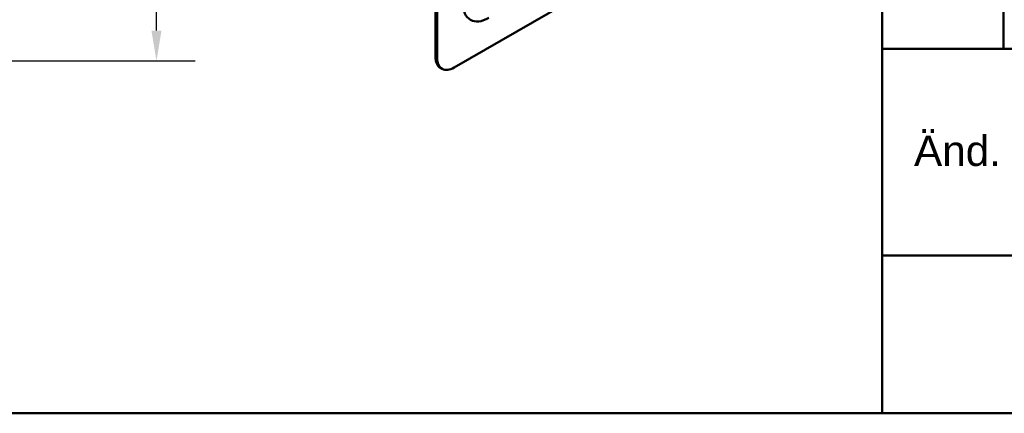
# Model space of a CAD drawing. Header units: millimetres. Extents: x 20 to 833, y 20 to 574.
# Tile 2 of 7: x 298 to 460, y 20 to 85. Entities that reach past the tile are written whole.
import ezdxf
from ezdxf.enums import TextEntityAlignment as Align

# ---------------------------------------------------------------- set-up
doc = ezdxf.new("R2010")
doc.units = ezdxf.units.MM
doc.header["$LTSCALE"] = 2
for name, color, linetype, lineweight in [('Bemaßungen(DIN)', 7, 'Continuous', 25), ('Sichtbare Kanten(DIN)', 7, 'Continuous', 50), ('Sichtbare tangentiale Kanten(DIN)', 7, 'Continuous', 50), ('Skizziergeometrie(DIN)', 7, 'Continuous', 50), ('Symbole(DIN)', 7, 'Continuous', 25)]:
    doc.layers.add(name, color=color, linetype=linetype, lineweight=lineweight)
doc.styles.add('Aktuell-DIN', font='arial.ttf')
doc.styles.add('STANDARD-DIN~0', font='arial.ttf')
doc.styles.add('Textstil10', font='arial.ttf')
doc.styles.add('Textstil41', font='arial.ttf', dxfattribs={"width": 0.8})
doc.styles.add('Textstil83', font='arial.ttf', dxfattribs={"width": 0.8})
doc.dimstyles.new('CAD-LAN', dxfattribs={"dimscale": 2, "dimtxt": 3.5, "dimasz": 2.5, "dimexe": 3.175, "dimexo": 0, "dimgap": 0.8, "dimtad": 1, "dimrnd": 1e-08, "dimtxsty": 'STANDARD-DIN~0', "dimcen": 0.09, "dimdle": 10, "dimclrd": 250, "dimclre": 250, "dimclrt": 250, "dimadec": 0, "dimazin": 2, "dimtfac": 1, "dimtmove": 0, "dimatfit": 3, "dimfxl": 1, "dimtolj": 1, "dimtzin": 0, "dimlwd": 25, "dimlwe": 25, "dimarcsym": 0})

# ---------------------------------------------------------------- blocks, each defined once
blk = doc.blocks.new('Ränder Standardrahmen')
at = {"layer": 'Skizziergeometrie(DIN)', "flags": 128}
blk.add_lwpolyline([(10, 10), (10, 287), (410, 287), (410, 10), (10, 10)], dxfattribs=at)
blk = doc.blocks.new('Schriftfelder Heusser')
at = {"layer": 'Skizziergeometrie(DIN)'}
for p, q in [((101, 191.417), (101, 229.917)), ((111, 229.917), (111, 221.417)), ((101, 221.417), (291, 221.417)), ((101, 204.417), (291, 204.417)), ((291, 191.417), (101, 191.417))]:
    blk.add_line(p, q, dxfattribs=at)
at = {"layer": 'Symbole(DIN)', "color": 179, "true_color": 0x262659, "insert": (107.206, 213.004), "char_height": 2.4892, "width": 12.3494, "attachment_point": 5, "style": 'Aktuell-DIN'}
blk.add_mtext('Änd.', dxfattribs=at)
at = {"layer": 'Symbole(DIN)', "color": 179, "true_color": 0x262659, "style": 'Textstil10'}
blk.add_attdef('ERSTELLUNGSDATUM_001', (217.264, 218.291), '', height=2, dxfattribs=at)
at = {"layer": 'Symbole(DIN)', "color": 179, "true_color": 0x262659}
for tag, height, style, p in [('AUTOR', 2.489, 'Aktuell-DIN', (240.035, 219.263)), ('KONTROLLDATUM', 2, 'Textstil10', (217.417, 215.038)), ('KONTROLLIERT_VON', 2, 'Textstil10', (239.981, 215.054))]:
    blk.add_attdef(tag, text='', height=height, dxfattribs=dict(at, style=style)).set_placement(p, align=Align.MIDDLE_LEFT)
at = {"layer": 'Symbole(DIN)', "color": 7, "style": 'Textstil83', "width": 0.8}
blk.add_attdef('Anfänglicher_Ansichtsmaßstab_001', (281.568, 213.345), '', height=2.3, dxfattribs=at)
at = {"layer": 'Symbole(DIN)', "color": 179, "true_color": 0x262659, "style": 'Textstil10'}
blk.add_attdef('PROJEKT', text='', height=2, dxfattribs=at).set_placement((217.773, 209.719), align=Align.BOTTOM_LEFT)
at = {"layer": 'Symbole(DIN)', "color": 7, "style": 'Textstil41', "width": 0.8}
blk.add_attdef('STATUS', text='', height=5, dxfattribs=at).set_placement((284.526, 195.865), align=Align.MIDDLE_CENTER)
blk = doc.blocks.new('*D26')
at = {"layer": 'Bemaßungen(DIN)', "color": 250, "linetype": 'Continuous', "lineweight": 25, "true_color": 0x3f3f3f, "transparency": 16777216}
for p, q in [((293.75, 111), (327, 111)), ((320.65, 83), (320.65, 106)), ((229.75, 78), (327, 78))]:
    blk.add_line(p, q, dxfattribs=at)
at = {"layer": 'Bemaßungen(DIN)', "color": 250, "linetype": 'Continuous', "true_color": 0x3f3f3f, "transparency": 16777216}
for points in [[(319.82, 106), (321.48, 106), (320.65, 111)], [(319.82, 83), (321.48, 83), (320.65, 78)]]:
    blk.add_solid(points, dxfattribs=at)
at = {"layer": 'Defpoints', "color": 0, "linetype": 'Continuous', "transparency": 16777216}
for p in [(293.75, 111), (320.65, 111), (229.75, 78)]:
    blk.add_point(p, dxfattribs=at)
at = {"layer": 'Bemaßungen(DIN)', "color": 250, "linetype": 'Continuous', "lineweight": 25, "true_color": 0x3f3f3f, "transparency": 16777216, "insert": (311.9, 89.48), "char_height": 7, "attachment_point": 1, "rotation": 90, "style": 'STANDARD-DIN~0'}
blk.add_mtext('\\A1;33', dxfattribs=at)

msp = doc.modelspace()

# ---------------------------------------------------------------- linework, layer by layer
at = {"layer": 'Sichtbare Kanten(DIN)'}
for p, q in [((366.528, 160.353), (366.528, 78.703)), ((366.811, 160.19), (366.811, 78.54)), ((369.64, 76.907), (423.38, 107.934)), ((367.64, 76.709), (367.357, 76.872))]:
    msp.add_line(p, q, dxfattribs=at)
for centre, end_param in [((369.357, 80.336), 6.2831853), ((369.64, 80.173), 7.0685835)]:
    msp.add_ellipse(centre, major_axis=(-2, -3.464), ratio=0.5773503, start_param=5.4977871, end_param=end_param, dxfattribs=at)
at = {"layer": 'Sichtbare tangentiale Kanten(DIN)'}
msp.add_line((366.811, 78.54), (366.528, 78.703), dxfattribs=at)
msp.add_ellipse((375.296, 89.971), major_axis=(-3, -5.196), ratio=0.5773503, start_param=5.4977871, end_param=7.0685835, dxfattribs=at)

# ---------------------------------------------------------------- block references
at = {"xscale": 2, "yscale": 2, "zscale": 2}
for name, p in [('Ränder Standardrahmen', (0, 0)), ('Schriftfelder Heusser', (238, -362.833))]:
    msp.add_blockref(name, p, dxfattribs=at)

# ---------------------------------------------------------------- dimensions: what is measured, and where the dimension line sits
at = {"layer": 'Bemaßungen(DIN)', "color": 250, "linetype": 'Continuous', "lineweight": 25, "true_color": 0x3f3f3f}
dim = msp.add_linear_dim(base=(320.649, 110.996), p1=(229.747, 77.996), p2=(293.747, 110.996), angle=90, dimstyle='CAD-LAN', override={"dimgap": 0.8, "dimdec": 2, "dimtol": 0, "dimlim": 0, "dimtp": 0, "dimtm": 0, "dimtdec": 2, "dimtofl": 0, "dimatfit": 1}, dxfattribs=at)
dim.commit()
dim.dimension.update_dxf_attribs({"geometry": '*D26', "text_midpoint": (320.649, 94.496), "dimtype": 160})

doc.saveas('drawing.dxf')
